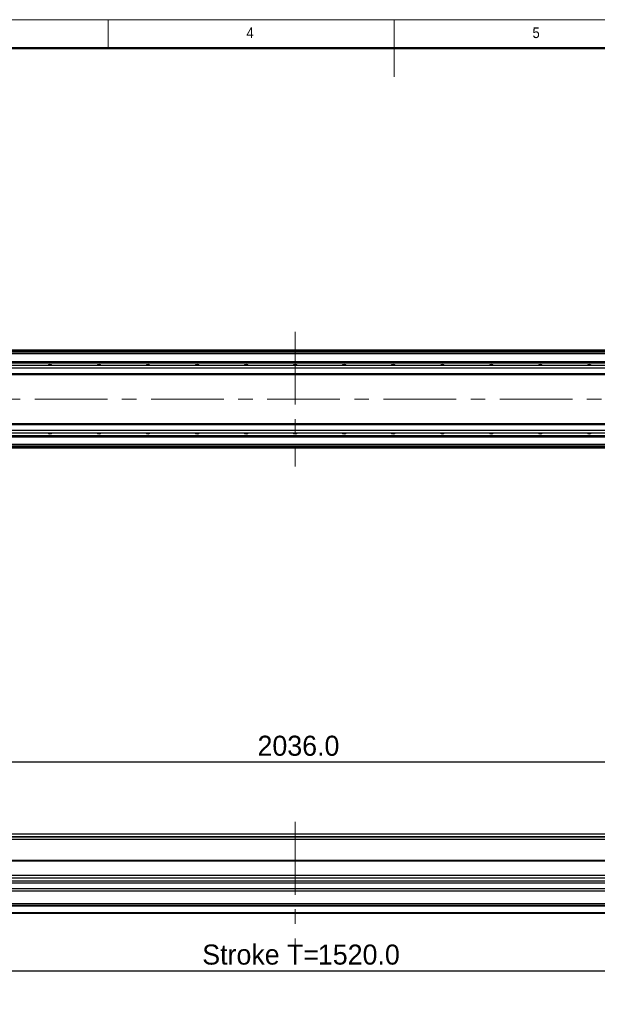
# Model space of a CAD drawing. Header units: millimetres. Extents: x 35 to 2924, y 35 to 2044.
# Tile 5 of 9: x 1012 to 1718, y 840 to 2044. Entities that reach past the tile are written whole.
import ezdxf

# ---------------------------------------------------------------- set-up
doc = ezdxf.new("R2010")
doc.units = ezdxf.units.MM
doc.header["$LTSCALE"] = 7
doc.linetypes.add('CENTERX2', pattern=[20.32, 12.7, -2.54, 2.54, -2.54])
doc.layers.add('DIMNS', color=7, linetype='Continuous')
doc.styles.add('SLDTEXTSTYLE1', font='Gothic.ttf', dxfattribs={"width": 0.913})
doc.styles.add('SLDTEXTSTYLE9', font='txt')
doc.dimstyles.new('SLDDIMSTYLE0', dxfattribs={"dimtxt": 24.5, "dimasz": 14, "dimexe": 0, "dimexo": 0.0625, "dimgap": 6.125, "dimtad": 2, "dimdec": 1, "dimrnd": 1e-09, "dimzin": 4, "dimdsep": 46, "dimtxsty": 'SLDTEXTSTYLE9', "dimsah": 1, "dimcen": 0.09, "dimadec": 0, "dimazin": 1, "dimtfac": 1, "dimtdec": 1, "dimtofl": 0, "dimtmove": 0, "dimatfit": 3, "dimfxl": 0, "dimfrac": 2, "dimtolj": 1, "dimtzin": 12, "dimarcsym": 0})

# ---------------------------------------------------------------- blocks, each defined once
blk = doc.blocks.new('_D')
at = {"layer": 'DIMNS'}
for p, q in [((330.8, 1027.7), (330.8, 1143.6)), ((2366.8, 1027.7), (2366.8, 1143.6)), ((330.8, 1136.6), (2366.8, 1136.6))]:
    blk.add_line(p, q, dxfattribs=at)
for points in [[(330.8, 1136.6), (344.8, 1134.5), (344.8, 1138.7)], [(2366.8, 1136.6), (2352.8, 1138.7), (2352.8, 1134.5)]]:
    blk.add_solid(points, dxfattribs=at)
at = {"layer": 'DIMNS', "insert": (1302.7, 1168.7), "char_height": 24.5, "attachment_point": 1, "style": 'SLDTEXTSTYLE9'}
blk.add_mtext('2036.0', dxfattribs=at)
blk = doc.blocks.new('_D_4')
at = {"layer": 'DIMNS'}
for p, q in [((572.3, 1010.4), (572.3, 874.3)), ((2092.3, 1006.9), (2092.3, 874.3)), ((572.3, 881.3), (2092.3, 881.3))]:
    blk.add_line(p, q, dxfattribs=at)
for points in [[(572.3, 881.3), (586.3, 879.2), (586.3, 883.4)], [(2092.3, 881.3), (2078.3, 883.4), (2078.3, 879.2)]]:
    blk.add_solid(points, dxfattribs=at)
at = {"layer": 'DIMNS', "char_height": 24.5, "attachment_point": 1, "style": 'SLDTEXTSTYLE9'}
for s, insert in [('Stroke T=', (1235.1, 913.4)), ('1520.0', (1376.6, 913.4))]:
    blk.add_mtext(s, dxfattribs=dict(at, insert=insert))

msp = doc.modelspace()

# ---------------------------------------------------------------- linework, layer by layer
at = {"color": 7, "linetype": 'Continuous', "lineweight": 18}
for p, q in [((2905, 2044), (35, 2044)), ((1120, 2009), (1120, 2044)), ((1470, 2044), (1470, 1974)), ((70, 2009), (2870, 2009))]:
    msp.add_line(p, q, dxfattribs=at)
at = {"color": 7, "linetype": 'Continuous', "lineweight": 50}
msp.add_line((2870, 2009), (70, 2009), dxfattribs=at)
at = {"color": 7, "linetype": 'Continuous', "lineweight": 25}
for p, q in [((2150.78, 1640.09), (546.78, 1640.09)), ((546.78, 1639.89), (2150.78, 1639.89)), ((546.78, 1639.69), (2150.78, 1639.69)), ((546.78, 1639.59), (2150.78, 1639.59)), ((2150.78, 1637.6), (546.78, 1637.6)), ((573.78, 1626.1), (2123.78, 1626.1)), ((573.78, 1625.81), (2123.78, 1625.81)), ((2334.28, 1621.09), (363.78, 1621.09)), ((2334.78, 1618.09), (363.78, 1618.09)), ((573.78, 1624.91), (2123.78, 1624.91)), ((573.78, 1624.61), (2123.78, 1624.61)), ((2334.78, 1611.09), (363.78, 1611.09)), ((363.78, 1610.09), (2334.78, 1610.09)), ((2334.78, 1550.09), (363.78, 1550.09)), ((363.78, 1549.09), (2334.78, 1549.09)), ((363.78, 1542.09), (2334.78, 1542.09)), ((363.78, 1539.09), (2334.28, 1539.09)), ((573.78, 1535.57), (2123.78, 1535.57)), ((573.78, 1535.28), (2123.78, 1535.28)), ((573.78, 1534.38), (2123.78, 1534.38)), ((573.78, 1534.09), (2123.78, 1534.09)), ((2120.28, 1522.59), (579.28, 1522.59)), ((2120.28, 1520.09), (579.28, 1520.09)), ((363.78, 1048.62), (2334.78, 1048.62)), ((579.28, 1042.12), (2120.28, 1042.12)), ((2092.28, 1016.27), (488.78, 1016.27)), ((2354.78, 990.9), (342.78, 990.9)), ((2354.78, 988.3), (342.78, 988.3)), ((2178.78, 997.82), (518.78, 997.82)), ((2178.78, 994.42), (518.78, 994.42)), ((2354.78, 981.37), (342.78, 981.37)), ((2354.78, 978.77), (342.78, 978.77)), ((2354.78, 963.27), (342.78, 963.27)), ((2354.78, 961.27), (342.78, 961.27)), ((2354.78, 960.27), (342.78, 960.27)), ((2354.78, 952.27), (342.78, 952.27)), ((2354.78, 951.27), (342.78, 951.27))]:
    msp.add_line(p, q, dxfattribs=at)
at = {"color": 8, "linetype": 'Continuous', "lineweight": 25}
for p, q in [((2150.78, 1639.09), (546.78, 1639.09)), ((2123.78, 1635.6), (573.78, 1635.6)), ((2123.78, 1524.59), (573.78, 1524.59)), ((2120.28, 1521.09), (579.28, 1521.09)), ((573.78, 1045.62), (2123.78, 1045.62)), ((573.78, 1045.12), (2123.78, 1045.12)), ((2092.78, 1015.27), (488.78, 1015.27))]:
    msp.add_line(p, q, dxfattribs=at)
at = {"color": 7, "linetype": 'Continuous', "lineweight": 25}
for centre, start, end in [((1048.78, 1618.6), 41.71072, 138.28928), ((1108.78, 1618.6), 41.71072, 138.28928), ((1168.78, 1618.6), 41.71072, 138.28928), ((1228.78, 1618.6), 41.71072, 138.28928), ((1288.78, 1618.6), 41.71072, 138.28928), ((1348.78, 1618.6), 41.71072, 138.28928), ((1408.78, 1618.6), 41.71072, 138.28928), ((1468.78, 1618.6), 41.71072, 138.28928), ((1528.78, 1618.6), 41.71072, 138.28928), ((1588.78, 1618.6), 41.71072, 138.28928), ((1648.78, 1618.6), 41.71072, 138.28928), ((1708.78, 1618.6), 41.71072, 138.28928), ((1048.78, 1541.59), 221.71072, 318.28928), ((1108.78, 1541.59), 221.71072, 318.28928), ((1168.78, 1541.59), 221.71072, 318.28928), ((1228.78, 1541.59), 221.71072, 318.28928), ((1288.78, 1541.59), 221.71072, 318.28928), ((1348.78, 1541.59), 221.71072, 318.28928), ((1408.78, 1541.59), 221.71072, 318.28928), ((1468.78, 1541.59), 221.71072, 318.28928), ((1528.78, 1541.59), 221.71072, 318.28928), ((1588.78, 1541.59), 221.71072, 318.28928), ((1648.78, 1541.59), 221.71072, 318.28928), ((1708.78, 1541.59), 221.71072, 318.28928)]:
    msp.add_arc(centre, 3.75, start, end, dxfattribs=at)
at = {"layer": 'DIMNS', "linetype": 'CENTERX2', "lineweight": 18}
for p, q in [((1348.78, 1662.54), (1348.78, 1497.64)), ((2399.23, 1580.09), (298.33, 1580.09)), ((1348.78, 1063.22), (1348.78, 907.62))]:
    msp.add_line(p, q, dxfattribs=at)

# ---------------------------------------------------------------- texts
at = {"color": 7, "linetype": 'Continuous', "lineweight": 0, "char_height": 12.96, "attachment_point": 1, "style": 'SLDTEXTSTYLE1'}
for s, insert in [('4', (1289.17, 2034.52)), ('5', (1639.17, 2034.52))]:
    msp.add_mtext(s, dxfattribs=dict(at, insert=insert))

# ---------------------------------------------------------------- dimensions: what is measured, and where the dimension line sits
at = {"layer": 'DIMNS'}
dim = msp.add_linear_dim(base=(2366.78, 1136.56), p1=(330.78, 1018.77), p2=(2366.78, 1018.77), dimstyle='SLDDIMSTYLE0', dxfattribs=at)
dim.commit()
dim.dimension.update_dxf_attribs({"geometry": '_D', "text_midpoint": (1350.58, 1136.56), "dimtype": 160})
dim = msp.add_linear_dim(base=(2092.28, 881.27), p1=(572.28, 1019.27), p2=(2092.28, 1015.77), text='Stroke T=<>', dimstyle='SLDDIMSTYLE0', dxfattribs=at)
dim.commit()
dim.dimension.update_dxf_attribs({"geometry": '_D_4', "text_midpoint": (1353.76, 881.27), "dimtype": 160})

doc.saveas('drawing.dxf')
